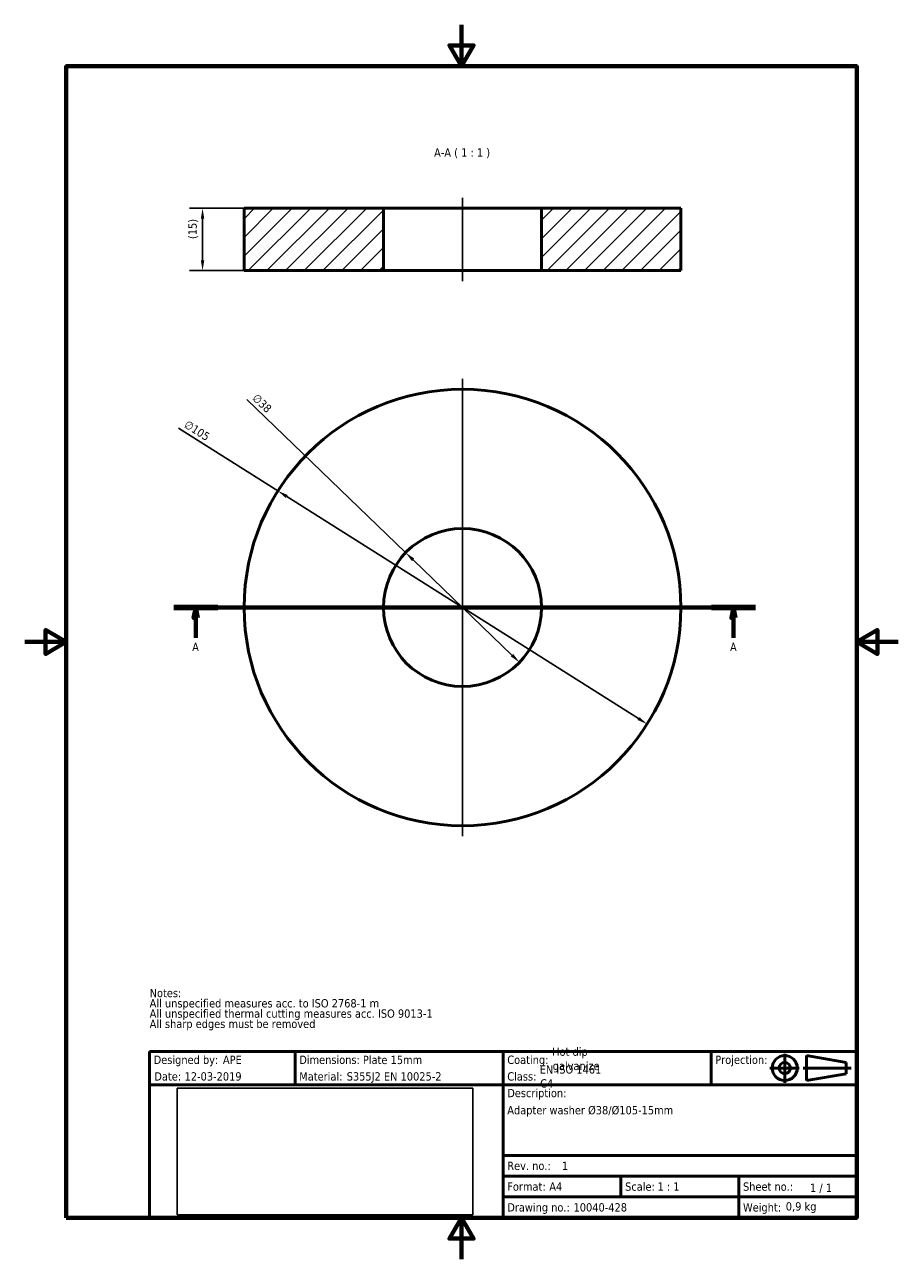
# Model space of a CAD drawing. Header units: millimetres. Extents: x 0 to 210, y 0 to 297.
import ezdxf
from ezdxf.enums import TextEntityAlignment as Align

# ---------------------------------------------------------------- set-up
doc = ezdxf.new("R2010")
doc.units = ezdxf.units.MM
doc.header["$XCLIPFRAME"] = 2
doc.linetypes.add('CHAIN', pattern=[0.35429999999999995, 0.2362, -0.0295, 0.0591, -0.0295])
for name, color, linetype, lineweight in [('Border (ISO)', 7, 'Continuous', 70), ('Center Mark (ISO)', 7, 'Continuous', 25), ('Centerline (ISO)', 7, 'Continuous', 25), ('Dimension (ISO)', 7, 'Continuous', 25), ('Hatch (ISO)', 7, 'Continuous', 18), ('Section Line (ISO)', 7, 'CHAIN', 70), ('Symbol (ISO)', 7, 'Continuous', 25), ('Title (ISO)', 7, 'Continuous', 50), ('Visible (ISO)', 7, 'Continuous', 50)]:
    doc.layers.add(name, color=color, linetype=linetype, lineweight=lineweight)
doc.styles.add('Label Text (ISO)', font='tahoma.ttf')
doc.styles.add('Note Text (ISO)', font='tahoma.ttf')
doc.dimstyles.new('Default (ISO)', dxfattribs={"dimtxt": 2, "dimasz": 2.5, "dimexe": 3.174999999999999, "dimexo": 0, "dimgap": 0.762, "dimtad": 1, "dimrnd": 1e-08, "dimtxsty": 'Note Text (ISO)', "dimcen": 0.09, "dimdle": 10, "dimclrd": 256, "dimclre": 256, "dimclrt": 256, "dimazin": 2, "dimtfac": 1, "dimtmove": 0, "dimatfit": 3, "dimfxl": 1, "dimtolj": 1, "dimtzin": 0, "dimlwd": -1, "dimlwe": -1, "dimarcsym": 0})
picture_1 = doc.add_image_def('image1.bmp', size_in_pixel=(2119, 907))

# ---------------------------------------------------------------- blocks, each defined once
blk = doc.blocks.new('Borders Default Border')
at = {"layer": 'Border (ISO)', "flags": 128}
for points in [[(105, 297.0000076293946), (105, 287.0000076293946), (102.1132469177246, 292.0000076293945), (107.8867530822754, 292.0000076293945), (105, 287.0000076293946)], [(10, 10), (10, 287.0000076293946), (200, 287.0000076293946), (200, 10), (10, 10)], [(0, 148.5000038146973), (10, 148.5000038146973), (5, 151.3867473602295), (5, 145.6132507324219), (10, 148.5000038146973)], [(210, 148.5000038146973), (200, 148.5000038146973), (205, 151.3867473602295), (205, 145.6132507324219), (200, 148.5000038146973)], [(105, 0), (105, 10), (102.1132469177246, 5), (107.8867530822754, 5), (105, 10)]]:
    blk.add_lwpolyline(points, dxfattribs=at)
blk = doc.blocks.new('Title Blocks Advantis')
at = {"layer": 'Title (ISO)'}
for p, q in [((270.0713910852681, 149.9999999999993), (100.0713910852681, 149.9999999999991)), ((100.0713910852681, 149.9999999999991), (100.0713910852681, 109.999999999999)), ((135.0713910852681, 141.9999999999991), (135.0713910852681, 149.9999999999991)), ((185.0713910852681, 141.9999999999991), (185.0713910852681, 149.9999999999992)), ((235.0713910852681, 141.9999999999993), (235.0713910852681, 149.9999999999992)), ((257.9816193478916, 148.9999999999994), (267.51299677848, 147.3551583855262)), ((257.9816193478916, 148.9999999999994), (257.9816193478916, 142.9999999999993)), ((270.0713910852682, 109.9999999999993), (270.0713910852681, 149.9999999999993)), ((267.51299677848, 144.6448416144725), (267.51299677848, 147.3551583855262)), ((257.9816193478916, 142.9999999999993), (267.51299677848, 144.6448416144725)), ((100.0713910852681, 141.9999999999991), (270.0713910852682, 141.9999999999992)), ((185.0713910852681, 141.9999999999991), (185.0713910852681, 119.9999999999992)), ((185.0713910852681, 124.9999999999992), (270.0713910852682, 124.9999999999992)), ((185.0713910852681, 119.9999999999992), (270.0713910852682, 119.9999999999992)), ((185.0713910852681, 119.9999999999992), (185.0713910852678, 114.9999999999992)), ((213.4047244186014, 119.9999999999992), (213.4047244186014, 114.9999999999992)), ((241.7380577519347, 119.9999999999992), (241.7380577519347, 114.9999999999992)), ((185.0713910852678, 114.9999999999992), (241.7380577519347, 114.9999999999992)), ((185.0713910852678, 114.9999999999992), (185.071391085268, 109.9999999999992)), ((241.7380577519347, 114.9999999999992), (270.0713910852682, 114.9999999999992)), ((241.7380577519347, 114.9999999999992), (241.7380577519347, 109.9999999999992)), ((100.0713910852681, 109.999999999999), (270.0713910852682, 109.9999999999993))]:
    blk.add_line(p, q, dxfattribs=at)
at = {"layer": 'Title (ISO)', "linetype": 'Continuous'}
for p, q in [((252.7838411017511, 149.4294663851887), (252.7838411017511, 142.4911830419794)), ((249.1966405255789, 145.9999999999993), (256.2388680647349, 145.9999999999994)), ((268.7204546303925, 145.9999999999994), (257.1743591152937, 145.9999999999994))]:
    blk.add_line(p, q, dxfattribs=at)
at = {"layer": 'Title (ISO)'}
for radius in [3, 1.355158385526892]:
    blk.add_circle((252.7838411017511, 145.9999999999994), radius, dxfattribs=at)
at = {"layer": 'Title (ISO)', "style": 'Note Text (ISO)'}
for s, p in [('Designed by:', (101.0713910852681, 147.9999999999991)), ('Dimensions:', (136.0713910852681, 147.9999999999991)), ('Coating: ', (186.0713910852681, 147.9999999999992)), ('Projection:', (236.0713910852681, 147.9999999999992)), ('Date:', (101.2316671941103, 143.9999999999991)), ('Material: ', (136.0713910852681, 143.9999999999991)), ('Class: ', (186.0713910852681, 143.9999999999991)), ('Rev. no.:', (186.0713910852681, 122.4999999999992)), ('Format:', (186.0713910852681, 117.4999999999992)), ('Scale:', (214.4047244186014, 117.4999999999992)), ('Sheet no.:', (242.7380577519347, 117.4999999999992)), ('Drawing no.:', (186.0713910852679, 112.4999999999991)), ('Weight:', (242.7380577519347, 112.4999999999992))]:
    blk.add_text(s, height=2.000000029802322, dxfattribs=at).set_placement(p, align=Align.MIDDLE_LEFT)
blk.add_text('Description:', height=2.000000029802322, dxfattribs=at).set_placement((186.0713910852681, 140.9999999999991), align=Align.TOP_LEFT)
blk.add_text('1 / 1 ', height=2.000000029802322, rotation=359.8522914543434, dxfattribs=at).set_placement((258.8492999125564, 117.2078330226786), align=Align.MIDDLE_LEFT)
for tag, p in [('AUTHOR_001', (117.7208561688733, 146.9999999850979)), ('Dimensions_001', (151.3685703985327, 146.9758226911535)), ('Coating_001', (196.8685703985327, 148.950749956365)), ('Class_001', (193.8685703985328, 144.6821132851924)), ('Coating_002', (196.9921432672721, 145.5274233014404)), ('CREATION_DATE_001', (108.4945623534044, 142.999999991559)), ('Material_001', (147.4679659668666, 142.999999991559)), ('Class_002', (193.9827409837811, 141.3125139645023)), ('TITLE_001', (186.0713910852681, 134.8764271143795)), ('REVISION_NUMBER_001', (199.2019594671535, 121.4648772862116)), ('Sheet_Size_001', (196.1763237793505, 116.499999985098)), ('Initial_View_Scale_001', (222.195369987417, 116.4973136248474)), ('PART_NUMBER_001', (202.0038147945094, 111.4999999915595))]:
    blk.add_attdef(tag, p, '', height=2.000000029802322, dxfattribs=at)
blk.add_attdef('MASS\\P1;_001', (253.027386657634, 111.7393765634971), '', height=2.000000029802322, rotation=359.8522914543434, dxfattribs=at)
image = blk.add_image(picture_1, insert=(106.6989986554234, 110.7262153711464), size_in_units=(71.1280611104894, 30.44509269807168))
image.set_boundary_path([(-0.5, -0.5), (2118.5, 906.4999999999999)])
image.dxf.clipping = 0
blk = doc.blocks.new('2dTransSection0')
at = {"layer": 'Section Line (ISO)', "linetype": 'Continuous'}
for p, q in [((35.82814650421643, 156.8006212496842), (175.6810575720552, 156.8006212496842)), ((41.10886378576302, 156.8006212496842), (40.60886378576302, 154.3006212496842)), ((41.10886378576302, 154.3006212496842), (41.10886378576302, 156.8006212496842)), ((41.60886378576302, 154.3006212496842), (41.10886378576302, 156.8006212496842)), ((170.4003402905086, 156.8006212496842), (169.9003402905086, 154.3006212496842)), ((170.4003402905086, 154.3006212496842), (170.4003402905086, 156.8006212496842)), ((170.9003402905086, 154.3006212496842), (170.4003402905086, 156.8006212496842)), ((40.60886378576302, 154.3006212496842), (41.60886378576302, 154.3006212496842)), ((41.10886378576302, 149.5283468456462), (41.10886378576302, 154.3006212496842)), ((169.9003402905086, 154.3006212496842), (170.9003402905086, 154.3006212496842)), ((170.4003402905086, 149.5283468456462), (170.4003402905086, 154.3006212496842))]:
    blk.add_line(p, q, dxfattribs=at)
at = {"layer": 'Section Line (ISO)', "linetype": 'Continuous', "lineweight": 140}
for p, q in [((35.82814650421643, 156.8006212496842), (46.38958106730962, 156.8006212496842)), ((165.119623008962, 156.8006212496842), (175.6810575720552, 156.8006212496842))]:
    blk.add_line(p, q, dxfattribs=at)
at = {"layer": 'Section Line (ISO)', "linetype": 'Continuous', "flags": 128}
for points in [[(41.60886528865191, 154.3006212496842), (41.10886338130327, 156.8006212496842), (40.60886147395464, 154.3006212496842), (41.60886528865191, 154.3006212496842)], [(170.900342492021, 154.3006212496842), (170.4003405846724, 156.8006212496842), (169.9003386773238, 154.3006212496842), (170.900342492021, 154.3006212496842)]]:
    blk.add_lwpolyline(points, dxfattribs=at)
at = {"layer": 'Section Line (ISO)'}
for points in [[(41.60886528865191, 154.3006212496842), (41.10886338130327, 156.8006212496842), (40.60886147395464, 154.3006212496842), (41.60886528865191, 154.3006212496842)], [(170.900342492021, 154.3006212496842), (170.4003405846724, 156.8006212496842), (169.9003386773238, 154.3006212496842), (170.900342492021, 154.3006212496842)]]:
    blk.add_solid(points, dxfattribs=at)
at = {"layer": 'Section Line (ISO)', "char_height": 2.000000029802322, "attachment_point": 7, "style": 'Label Text (ISO)'}
for insert in [(40.25813830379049, 146.3006212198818), (169.5496148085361, 146.3006212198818)]:
    blk.add_mtext('A', dxfattribs=dict(at, insert=insert))
blk = doc.blocks.new('*D7')
at = {"layer": 'Defpoints', "color": 0, "transparency": 16777216}
for p in [(60.8674538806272, 184.8417237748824), (149.6356141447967, 128.759518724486)]:
    blk.add_point(p, dxfattribs=at)
at = {"layer": 'Dimension (ISO)', "transparency": 16777216}
for p, q in [((60.8674538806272, 184.8417237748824), (36.99721848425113, 199.9225301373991)), ((147.5220865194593, 130.094809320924), (62.98098150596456, 183.5064331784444))]:
    blk.add_line(p, q, dxfattribs=at)
for points in [[(63.20352993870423, 183.8586877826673), (62.75843307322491, 183.1541785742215), (60.8674538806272, 184.8417237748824)], [(147.744634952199, 130.4470639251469), (147.2995380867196, 129.7425547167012), (149.6356141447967, 128.759518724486)]]:
    blk.add_solid(points, dxfattribs=at)
at = {"layer": 'Dimension (ISO)', "transparency": 16777216, "insert": (39.19899064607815, 201.9808882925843), "char_height": 2, "attachment_point": 1, "rotation": 327.71600327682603, "style": 'Note Text (ISO)'}
blk.add_mtext('\\A1;∅105', dxfattribs=at)
blk = doc.blocks.new('*D8')
at = {"layer": 'Defpoints', "color": 0, "transparency": 16777216}
for p in [(91.57573069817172, 169.9904811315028), (118.9273373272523, 143.6107613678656)]:
    blk.add_point(p, dxfattribs=at)
at = {"layer": 'Dimension (ISO)', "transparency": 16777216}
for p, q in [((91.57573069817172, 169.9904811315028), (53.36437413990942, 206.844070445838)), ((117.1278895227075, 145.3462692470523), (93.3751785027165, 168.2549732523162))]:
    blk.add_line(p, q, dxfattribs=at)
for points in [[(93.66442981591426, 168.5548812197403), (93.08592718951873, 167.9550652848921), (91.57573069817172, 169.9904811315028)], [(117.4171408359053, 145.6461772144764), (116.8386382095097, 145.0463612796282), (118.9273373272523, 143.6107613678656)]]:
    blk.add_solid(points, dxfattribs=at)
at = {"layer": 'Dimension (ISO)', "transparency": 16777216, "insert": (55.937253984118, 208.4140794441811), "char_height": 2, "attachment_point": 1, "rotation": 316.0362473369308, "style": 'Note Text (ISO)'}
blk.add_mtext('\\A1;∅38', dxfattribs=at)
blk = doc.blocks.new('*D9')
at = {"layer": 'Defpoints', "color": 0, "transparency": 16777216}
for p in [(52.75153401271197, 252.8405812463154), (42.751534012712, 237.8405812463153), (52.75153401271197, 237.8405812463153)]:
    blk.add_point(p, dxfattribs=at)
at = {"layer": 'Dimension (ISO)', "transparency": 16777216}
for p, q in [((52.75153401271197, 252.8405812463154), (39.57653401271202, 252.8405812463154)), ((42.75153401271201, 250.3405812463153), (42.75153401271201, 240.3405812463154)), ((52.75153401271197, 237.8405812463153), (39.57653401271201, 237.8405812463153))]:
    blk.add_line(p, q, dxfattribs=at)
for points in [[(42.33486734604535, 250.3405812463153), (43.16820067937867, 250.3405812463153), (42.75153401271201, 252.8405812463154)], [(42.33486734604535, 240.3405812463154), (43.16820067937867, 240.3405812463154), (42.751534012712, 237.8405812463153)]]:
    blk.add_solid(points, dxfattribs=at)
at = {"layer": 'Dimension (ISO)', "transparency": 16777216, "insert": (39.34614920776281, 245.4309103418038), "char_height": 2, "attachment_point": 1, "rotation": 90, "style": 'Note Text (ISO)'}
blk.add_mtext('\\A1;(15)', dxfattribs=at)

msp = doc.modelspace()

# ---------------------------------------------------------------- hatches: boundary and pattern name
at = {"layer": 'Hatch (ISO)'}
h = msp.add_hatch(dxfattribs=at)
h.set_pattern_fill('ANSI31', color=256, scale=25.4, style=0)
h.set_pattern_definition([(45, (0, 0), (-2.245064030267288, 2.245064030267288), [])])
h.paths.add_polyline_path([(52.75153401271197, 252.8405812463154), (52.75153401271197, 237.8405812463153), (86.25153401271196, 237.8405812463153), (86.25153401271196, 252.8405812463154)])
h.paths.add_polyline_path([(157.751534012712, 237.8405812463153), (157.751534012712, 252.8405812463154), (124.251534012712, 252.8405812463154), (124.251534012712, 237.8405812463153)])

# ---------------------------------------------------------------- linework, layer by layer
at = {"layer": 'Center Mark (ISO)', "linetype": 'Continuous'}
for p, q in [((105.2515340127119, 211.8006212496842), (105.2515340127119, 101.8006212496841)), ((160.2515340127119, 156.8006212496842), (50.25153401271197, 156.8006212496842))]:
    msp.add_line(p, q, dxfattribs=at)
at = {"layer": 'Centerline (ISO)', "linetype": 'Continuous'}
msp.add_line((105.2515340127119, 235.3405812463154), (105.2515340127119, 255.3405812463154), dxfattribs=at)
at = {"layer": 'Visible (ISO)'}
for p, q in [((52.75153401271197, 252.8405812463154), (52.75153401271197, 237.8405812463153)), ((86.25153401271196, 252.8405812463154), (52.75153401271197, 252.8405812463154)), ((86.25153401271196, 237.8405812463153), (86.25153401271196, 252.8405812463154)), ((86.25153401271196, 252.8405812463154), (124.251534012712, 252.8405812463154)), ((157.751534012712, 252.8405812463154), (124.251534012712, 252.8405812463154)), ((124.251534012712, 252.8405812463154), (124.251534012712, 237.8405812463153)), ((157.751534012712, 237.8405812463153), (157.751534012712, 252.8405812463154)), ((52.75153401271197, 237.8405812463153), (86.25153401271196, 237.8405812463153)), ((124.251534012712, 237.8405812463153), (86.25153401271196, 237.8405812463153)), ((124.251534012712, 237.8405812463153), (157.751534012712, 237.8405812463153))]:
    msp.add_line(p, q, dxfattribs=at)
for radius in [52.5, 19]:
    msp.add_circle((105.2515340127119, 156.8006212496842), radius, dxfattribs=at)

# ---------------------------------------------------------------- block references
msp.add_blockref('Borders Default Border', (0, 0))
msp.add_blockref('Title Blocks Advantis', (-70.07139108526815, -99.99999999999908)).add_auto_attribs({'TITLE_001': 'Adapter washer Ø38/Ø105-15mm', 'PART_NUMBER_001': '10040-428', 'AUTHOR_001': 'APE', 'CREATION_DATE_001': '12-03-2019', 'REVISION_NUMBER_001': '1', 'Sheet_Size_001': 'A4', 'MASS\\P1;_001': '0,9 kg', 'Initial_View_Scale_001': '1 : 1', 'Dimensions_001': 'Plate 15mm', 'Material_001': 'S355J2 EN 10025-2', 'Coating_001': 'Hot dip', 'Class_001': 'EN ISO 1461', 'Coating_002': 'galvanize', 'Class_002': 'C4'})
at = {"layer": 'Section Line (ISO)'}
msp.add_blockref('2dTransSection0', (0, 0), dxfattribs=at)

# ---------------------------------------------------------------- texts
at = {"layer": 'Symbol (ISO)', "insert": (98.404686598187, 264.8896685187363), "char_height": 2.000000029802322, "attachment_point": 7, "style": 'Label Text (ISO)'}
msp.add_mtext('A-A ( 1 : 1 )', dxfattribs=at)
at = {"layer": 'Symbol (ISO)', "insert": (30.03608763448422, 65.05887840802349), "char_height": 2.000000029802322, "width": 69.60129737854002, "attachment_point": 1, "line_spacing_factor": 0.7409130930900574, "style": 'Note Text (ISO)'}
msp.add_mtext('{\\fTahoma|b0|i0;Notes:\\P\\fTahoma|b0|i0;All unspecified measures acc. to ISO 2768-1 m\\P\\fTahoma|b0|i0;All unspecified thermal cutting measures acc. ISO 9013-1\\P\\fTahoma|b0|i0;All sharp edges must be removed\\P}', dxfattribs=at)

# ---------------------------------------------------------------- dimensions: what is measured, and where the dimension line sits
at = {"layer": 'Dimension (ISO)'}
dim = msp.add_linear_dim(base=(42.751534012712, 237.8405812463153), p1=(52.75153401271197, 252.8405812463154), p2=(52.75153401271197, 237.8405812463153), angle=90, text='(<>)', dimstyle='Default (ISO)', override={"dimgap": 0.762, "dimdec": 2, "dimtol": 0, "dimlim": 0, "dimtp": 0, "dimtm": 0, "dimtdec": 2, "dimtofl": 0, "dimatfit": 1}, dxfattribs=at)
dim.commit()
dim.dimension.update_dxf_attribs({"geometry": '*D9', "text_midpoint": (42.75153401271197, 247.8405812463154), "dimtype": 160})
for p1, p2, picture, middle in [((118.9273373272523, 143.6107613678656), (91.57573069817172, 169.9904811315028), '*D8', (55.69933389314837, 204.5920790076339)), ((149.6356141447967, 128.759518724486), (60.8674538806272, 184.8417237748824), '*D7', (40.35575911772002, 197.8006616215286))]:
    dim = msp.add_diameter_dim_2p(p1=p1, p2=p2, dimstyle='Default (ISO)', override={"dimgap": 0.762, "dimdec": 2, "dimlfac": 1, "dimtol": 0, "dimlim": 0, "dimtp": 0, "dimtm": 0, "dimtdec": 2, "dimatfit": 2}, dxfattribs=at)
    dim.commit()
    dim.dimension.update_dxf_attribs({"geometry": picture, "text_midpoint": middle, "dimtype": 163})

doc.saveas('drawing.dxf')
